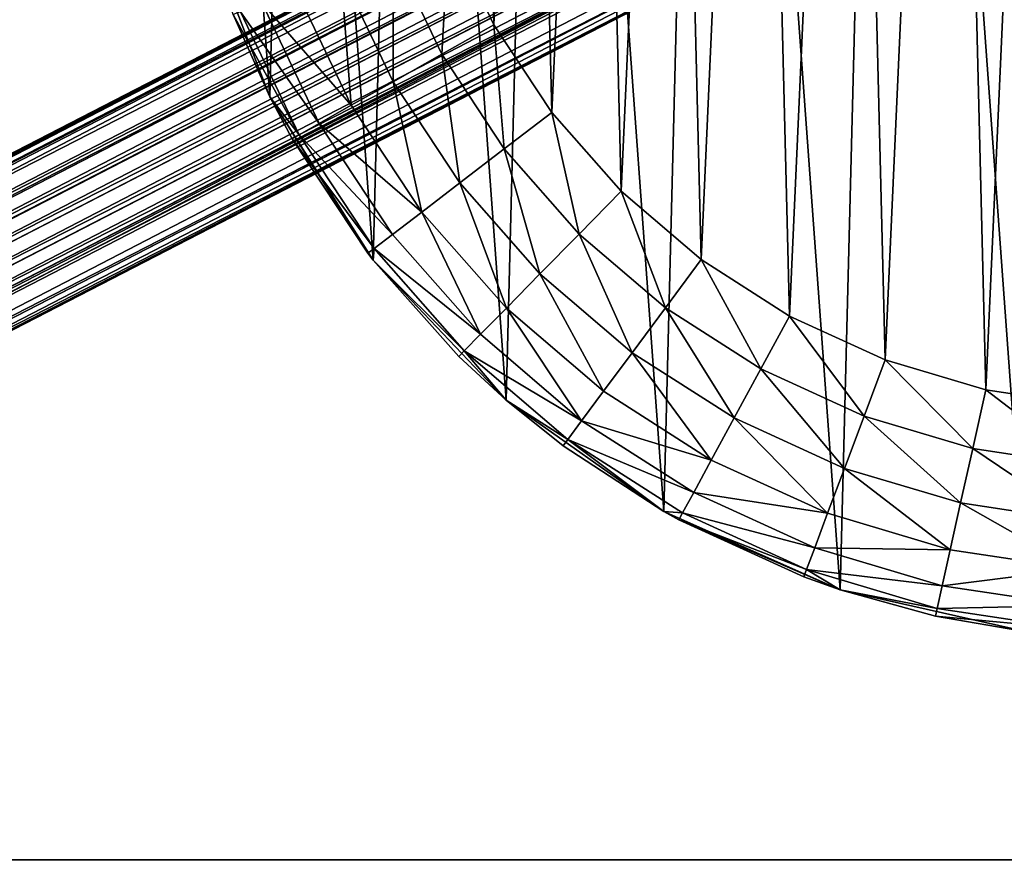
# Model space of a CAD drawing. Header units: millimetres. Extents: x -336 to 335, y 1 to 253.
# Tile 69 of 155: x -25 to -4, y 101 to 119. Entities that reach past the tile are written whole.
import ezdxf

# ---------------------------------------------------------------- set-up
doc = ezdxf.new("R2010")
doc.units = ezdxf.units.MM
doc.header["$LTSCALE"] = 25.4
doc.layers.get('0').update_dxf_attribs({"true_color": 0xff5454})

# ---------------------------------------------------------------- blocks, each defined once
blk = doc.blocks.new('COBA-ANTIQUE-III-9043.STL')
at = {"color": 39, "true_color": 0x42361f}
mesh = blk.add_polyface(dxfattribs=at)
corners = [(-65.316, 252.697, 161.661), (64.25, 1.275, 161.661), (-126.244, 62.203, 161.661), (125.177, 191.769, 161.661)]
mesh.append_faces([[corners[k] for k in face] for face in [(0, 1, 2), (1, 0, 3)]], dxfattribs={"vtx0": -1, "color": 39})
mesh = blk.add_polyface(dxfattribs=at)
corners = [(64.25, 1.275, 167.061), (-65.316, 252.697, 167.061), (-126.244, 62.203, 167.061), (125.177, 191.769, 167.061)]
mesh.append_faces([[corners[k] for k in face] for face in [(0, 1, 2), (1, 0, 3)]], dxfattribs={"vtx0": -1, "color": 39})
at = {"color": 250, "true_color": 0x262626}
mesh = blk.add_polyface(dxfattribs=at)
corners = [(-86.257, 84.466, 150.811), (84.336, 171.855, 150.291), (-86.325, 83.907, 150.291), (83.842, 172.124, 150.811)]
mesh.append_faces([[corners[k] for k in face] for face in [(0, 1, 2), (1, 0, 3)]], dxfattribs={"vtx0": -1, "color": 250})
mesh = blk.add_polyface(dxfattribs=at)
corners = [(83.643, 172.209, 151.211), (83.842, 172.124, 150.811), (-86.257, 84.466, 150.811)]
mesh.append_faces([[corners[k] for k in face] for face in [(0, 1, 2)]], dxfattribs={"color": 250})
mesh = blk.add_polyface(dxfattribs=at)
corners = [(4.265, 131.371, 151.661), (83.643, 172.209, 151.211), (-86.257, 84.466, 150.811)]
mesh.append_faces([[corners[k] for k in face] for face in [(0, 1, 2)]], dxfattribs={"color": 250})
mesh = blk.add_polyface(dxfattribs=at)
corners = [(-86.325, 83.907, 150.291), (84.482, 171.754, 150.189), (-86.327, 83.729, 150.189), (84.336, 171.855, 150.291)]
mesh.append_faces([[corners[k] for k in face] for face in [(0, 1, 2), (1, 0, 3)]], dxfattribs={"vtx0": -1, "color": 250})
mesh = blk.add_polyface(dxfattribs=at)
corners = [(84.482, 171.754, 150.189), (-86.279, 83.304, 150.022), (-86.327, 83.729, 150.189), (84.8, 171.468, 150.022)]
mesh.append_faces([[corners[k] for k in face] for face in [(0, 1, 2), (1, 0, 3)]], dxfattribs={"vtx0": -1, "color": 250})
mesh = blk.add_polyface(dxfattribs=at)
corners = [(84.8, 171.468, 150.022), (-86.127, 82.877, 149.961), (-86.279, 83.304, 150.022), (85.06, 171.095, 149.961)]
mesh.append_faces([[corners[k] for k in face] for face in [(0, 1, 2), (1, 0, 3)]], dxfattribs={"vtx0": -1, "color": 250})
mesh = blk.add_polyface(dxfattribs=at)
corners = [(85.06, 171.095, 149.961), (-85.866, 82.504, 150.022), (-86.127, 82.877, 149.961), (85.213, 170.667, 150.022)]
mesh.append_faces([[corners[k] for k in face] for face in [(0, 1, 2), (1, 0, 3)]], dxfattribs={"vtx0": -1, "color": 250})
mesh = blk.add_polyface(dxfattribs=at)
corners = [(85.213, 170.667, 150.022), (-85.548, 82.218, 150.189), (-85.866, 82.504, 150.022), (85.261, 170.243, 150.189)]
mesh.append_faces([[corners[k] for k in face] for face in [(0, 1, 2), (1, 0, 3)]], dxfattribs={"vtx0": -1, "color": 250})
mesh = blk.add_polyface(dxfattribs=at)
corners = [(85.261, 170.243, 150.189), (-85.403, 82.117, 150.291), (-85.548, 82.218, 150.189), (85.259, 170.065, 150.291)]
mesh.append_faces([[corners[k] for k in face] for face in [(0, 1, 2), (1, 0, 3)]], dxfattribs={"vtx0": -1, "color": 250})
mesh = blk.add_polyface(dxfattribs=at)
corners = [(85.259, 170.065, 150.291), (-84.908, 81.848, 150.811), (-85.403, 82.117, 150.291), (85.191, 169.506, 150.811)]
mesh.append_faces([[corners[k] for k in face] for face in [(0, 1, 2), (1, 0, 3)]], dxfattribs={"vtx0": -1, "color": 250})
mesh = blk.add_polyface(dxfattribs=at)
corners = [(-84.709, 81.763, 151.212), (-84.908, 81.848, 150.811), (85.191, 169.506, 150.811)]
mesh.append_faces([[corners[k] for k in face] for face in [(0, 1, 2)]], dxfattribs={"color": 250})
mesh = blk.add_polyface(dxfattribs=at)
corners = [(-5.331, 122.601, 151.661), (-84.709, 81.763, 151.212), (85.191, 169.506, 150.811)]
mesh.append_faces([[corners[k] for k in face] for face in [(0, 1, 2)]], dxfattribs={"color": 250})
mesh = blk.add_polyface(dxfattribs=at)
corners = [(250.467, 100.986, 198.061), (-249.533, 152.986, 198.061), (-249.533, 100.986, 198.061), (250.467, 152.986, 198.061)]
mesh.append_faces([[corners[k] for k in face] for face in [(0, 1, 2), (1, 0, 3)]], dxfattribs={"vtx0": -1, "color": 250})
mesh = blk.add_polyface(dxfattribs=at)
corners = [(250.467, 152.986, 167.061), (-249.533, 100.986, 167.061), (-249.533, 152.986, 167.061), (250.467, 100.986, 167.061)]
mesh.append_faces([[corners[k] for k in face] for face in [(0, 1, 2), (1, 0, 3)]], dxfattribs={"vtx0": -1, "color": 250})
mesh = blk.add_polyface(dxfattribs=at)
corners = [(-21.621, 129.605, 86.661), (-21.018, 121.335, 86.661), (-21.727, 125.44, 86.661), (-20.705, 133.668, 86.661), (-19.522, 117.447, 86.661), (-19.014, 137.475, 86.661), (-17.296, 113.926, 86.661), (-16.612, 140.879, 86.661), (-14.426, 110.907, 86.661), (-13.593, 143.749, 86.661), (-11.023, 108.505, 86.661), (-10.072, 145.975, 86.661), (-7.216, 106.814, 86.661), (-6.184, 147.471, 86.661), (-3.152, 105.898, 86.661), (-2.079, 148.18, 86.661), (1.013, 105.792, 86.661), (2.086, 148.074, 86.661), (5.118, 106.501, 86.661), (6.149, 147.158, 86.661), (9.005, 107.997, 86.661), (9.956, 145.467, 86.661), (12.527, 110.223, 86.661), (13.36, 143.065, 86.661), (15.546, 113.093, 86.661), (16.23, 140.046, 86.661), (17.948, 116.497, 86.661), (18.456, 136.525, 86.661), (19.639, 120.304, 86.661), (19.952, 132.637, 86.661), (20.555, 124.367, 86.661), (20.661, 128.532, 86.661)]
mesh.append_faces([[corners[k] for k in face] for face in [(0, 1, 2), (30, 29, 31)]], dxfattribs={"vtx0": -1, "color": 250})
mesh.append_faces([[corners[k] for k in face] for face in [(1, 3, 4), (4, 5, 6), (6, 7, 8), (8, 9, 10), (10, 11, 12), (12, 13, 14), (14, 15, 16), (16, 17, 18), (18, 19, 20), (20, 21, 22), (22, 23, 24), (24, 25, 26), (26, 27, 28), (28, 29, 30)]], dxfattribs={"vtx0": -1, "vtx1": -1, "color": 250})
mesh.append_faces([[corners[k] for k in face] for face in [(1, 0, 3), (4, 3, 5), (6, 5, 7), (8, 7, 9), (10, 9, 11), (12, 11, 13), (14, 13, 15), (16, 15, 17), (18, 17, 19), (20, 19, 21), (22, 21, 23), (24, 23, 25), (26, 25, 27), (28, 27, 29)]], dxfattribs={"vtx0": -1, "vtx2": -1, "color": 250})
mesh = blk.add_polyface(dxfattribs=at)
corners = [(-16.71, 125.451, 151.661), (-16.507, 129.969, 151.661), (-16.767, 127.717, 151.661), (-16.339, 123.214, 151.661), (-15.936, 132.163, 151.661), (-15.661, 121.051, 151.661), (-15.066, 134.257, 151.661), (-14.687, 119.004, 151.661), (-13.913, 136.208, 151.661), (-13.439, 117.111, 151.661), (-12.499, 137.981, 151.661), (-11.939, 115.411, 151.661), (-10.852, 139.539, 151.661), (-10.217, 113.937, 151.661), (-9.005, 140.853, 151.661), (-8.307, 112.716, 151.661), (-6.992, 141.897, 151.661), (-6.245, 111.773, 151.661), (-4.854, 142.651, 151.661), (-4.072, 111.126, 151.661), (-2.632, 143.1, 151.661), (-1.83, 110.788, 151.661), (-0.369, 143.235, 151.661), (0.437, 110.765, 151.661), (1.891, 143.054, 151.661), (2.685, 111.058, 151.661), (4.104, 142.56, 151.661), (4.87, 111.661, 151.661), (6.226, 141.764, 151.661), (6.95, 112.562, 151.661), (8.217, 140.679, 151.661), (8.885, 113.744, 151.661), (10.037, 139.328, 151.661), (10.636, 115.183, 151.661), (11.652, 137.737, 151.661), (12.17, 116.853, 151.661), (13.03, 135.936, 151.661), (13.457, 118.719, 151.661), (14.143, 133.962, 151.661), (14.471, 120.747, 151.661), (14.971, 131.851, 151.661), (15.194, 122.896, 151.661), (15.498, 129.646, 151.661), (15.61, 125.124, 151.661), (15.712, 127.389, 151.661)]
mesh.append_faces([[corners[k] for k in face] for face in [(0, 1, 2), (42, 43, 44)]], dxfattribs={"vtx0": -1, "color": 250})
mesh.append_faces([[corners[k] for k in face] for face in [(1, 3, 4), (4, 5, 6), (6, 7, 8), (8, 9, 10), (10, 11, 12), (12, 13, 14), (14, 15, 16), (16, 17, 18), (18, 19, 20), (20, 21, 22), (22, 23, 24), (24, 25, 26), (26, 27, 28), (28, 29, 30), (30, 31, 32), (32, 33, 34), (34, 35, 36), (36, 37, 38), (38, 39, 40), (40, 41, 42)]], dxfattribs={"vtx0": -1, "vtx1": -1, "color": 250})
mesh.append_faces([[corners[k] for k in face] for face in [(1, 0, 3), (4, 3, 5), (6, 5, 7), (8, 7, 9), (10, 9, 11), (12, 11, 13), (14, 13, 15), (16, 15, 17), (18, 17, 19), (20, 19, 21), (22, 21, 23), (24, 23, 25), (26, 25, 27), (28, 27, 29), (30, 29, 31), (32, 31, 33), (34, 33, 35), (36, 35, 37), (38, 37, 39), (40, 39, 41), (42, 41, 43)]], dxfattribs={"vtx0": -1, "vtx2": -1, "color": 250})
mesh = blk.add_polyface(dxfattribs=at)
corners = [(4.265, 131.371, 151.661), (-86.257, 84.466, 150.811), (-6.889, 125.623, 151.661)]
mesh.append_faces([[corners[k] for k in face] for face in [(0, 1, 2)]], dxfattribs={"color": 250})
mesh = blk.add_polyface(dxfattribs=at)
corners = [(-6.889, 125.623, 151.661), (-86.257, 84.466, 150.811), (-86.211, 84.678, 151.213)]
mesh.append_faces([[corners[k] for k in face] for face in [(0, 1, 2)]], dxfattribs={"color": 250})
mesh = blk.add_polyface(dxfattribs=at)
corners = [(-6.889, 125.623, 151.661), (-86.211, 84.678, 151.213), (-86.192, 84.756, 151.661)]
mesh.append_faces([[corners[k] for k in face] for face in [(0, 1, 2)]], dxfattribs={"color": 250})
mesh = blk.add_polyface(dxfattribs=at)
corners = [(-86.211, 84.678, 152.11), (-6.885, 125.605, 151.906), (-86.192, 84.756, 151.661)]
mesh.append_faces([[corners[k] for k in face] for face in [(0, 1, 2)]], dxfattribs={"color": 250})
mesh = blk.add_polyface(dxfattribs=at)
corners = [(-6.835, 125.395, 152.511), (-6.885, 125.605, 151.906), (-86.211, 84.678, 152.11)]
mesh.append_faces([[corners[k] for k in face] for face in [(0, 1, 2)]], dxfattribs={"color": 250})
mesh = blk.add_polyface(dxfattribs=at)
corners = [(-6.885, 125.605, 151.906), (-6.889, 125.623, 151.661), (-86.192, 84.756, 151.661)]
mesh.append_faces([[corners[k] for k in face] for face in [(0, 1, 2)]], dxfattribs={"color": 250})
mesh = blk.add_polyface(dxfattribs=at)
corners = [(-6.651, 124.79, 153.133), (-6.835, 125.395, 152.511), (-86.325, 83.907, 153.031)]
mesh.append_faces([[corners[k] for k in face] for face in [(0, 1, 2)]], dxfattribs={"color": 250})
mesh = blk.add_polyface(dxfattribs=at)
corners = [(-6.835, 125.395, 152.511), (-86.257, 84.466, 152.511), (-86.325, 83.907, 153.031)]
mesh.append_faces([[corners[k] for k in face] for face in [(0, 1, 2)]], dxfattribs={"color": 250})
mesh = blk.add_polyface(dxfattribs=at)
corners = [(-6.835, 125.395, 152.511), (-86.211, 84.678, 152.11), (-86.257, 84.466, 152.511)]
mesh.append_faces([[corners[k] for k in face] for face in [(0, 1, 2)]], dxfattribs={"color": 250})
mesh = blk.add_polyface(dxfattribs=at)
corners = [(-6.5, 124.407, 153.303), (-6.651, 124.79, 153.133), (-86.327, 83.729, 153.133)]
mesh.append_faces([[corners[k] for k in face] for face in [(0, 1, 2)]], dxfattribs={"color": 250})
mesh = blk.add_polyface(dxfattribs=at)
corners = [(-6.651, 124.79, 153.133), (-86.325, 83.907, 153.031), (-86.327, 83.729, 153.133)]
mesh.append_faces([[corners[k] for k in face] for face in [(0, 1, 2)]], dxfattribs={"color": 250})
mesh = blk.add_polyface(dxfattribs=at)
corners = [(-6.5, 124.407, 153.303), (-86.327, 83.729, 153.133), (-86.279, 83.305, 153.3)]
mesh.append_faces([[corners[k] for k in face] for face in [(0, 1, 2)]], dxfattribs={"color": 250})
mesh = blk.add_polyface(dxfattribs=at)
corners = [(-6.311, 124.008, 153.361), (-6.5, 124.407, 153.303), (-86.279, 83.305, 153.3)]
mesh.append_faces([[corners[k] for k in face] for face in [(0, 1, 2)]], dxfattribs={"color": 250})
mesh = blk.add_polyface(dxfattribs=at)
corners = [(-6.311, 124.008, 153.361), (-86.279, 83.305, 153.3), (-86.127, 82.877, 153.361)]
mesh.append_faces([[corners[k] for k in face] for face in [(0, 1, 2)]], dxfattribs={"color": 250})
mesh = blk.add_polyface(dxfattribs=at)
corners = [(-6.096, 123.624, 153.303), (-6.311, 124.008, 153.361), (-86.127, 82.877, 153.361)]
mesh.append_faces([[corners[k] for k in face] for face in [(0, 1, 2)]], dxfattribs={"color": 250})
mesh = blk.add_polyface(dxfattribs=at)
corners = [(-6.096, 123.624, 153.303), (-86.127, 82.877, 153.361), (-85.866, 82.504, 153.3)]
mesh.append_faces([[corners[k] for k in face] for face in [(0, 1, 2)]], dxfattribs={"color": 250})
mesh = blk.add_polyface(dxfattribs=at)
corners = [(-5.872, 123.278, 153.133), (-6.096, 123.624, 153.303), (-85.866, 82.504, 153.3)]
mesh.append_faces([[corners[k] for k in face] for face in [(0, 1, 2)]], dxfattribs={"color": 250})
mesh = blk.add_polyface(dxfattribs=at)
corners = [(-5.872, 123.278, 153.133), (-85.866, 82.504, 153.3), (-85.548, 82.218, 153.133)]
mesh.append_faces([[corners[k] for k in face] for face in [(0, 1, 2)]], dxfattribs={"color": 250})
mesh = blk.add_polyface(dxfattribs=at)
corners = [(-5.872, 123.278, 153.133), (-85.548, 82.218, 153.133), (-85.393, 82.11, 153.023)]
mesh.append_faces([[corners[k] for k in face] for face in [(0, 1, 2)]], dxfattribs={"color": 250})
mesh = blk.add_polyface(dxfattribs=at)
corners = [(-5.872, 123.278, 153.133), (-85.393, 82.11, 153.023), (-85.118, 81.951, 152.774)]
mesh.append_faces([[corners[k] for k in face] for face in [(0, 1, 2)]], dxfattribs={"color": 250})
mesh = blk.add_polyface(dxfattribs=at)
corners = [(-5.486, 122.777, 152.511), (-5.872, 123.278, 153.133), (-85.118, 81.951, 152.774)]
mesh.append_faces([[corners[k] for k in face] for face in [(0, 1, 2)]], dxfattribs={"color": 250})
mesh = blk.add_polyface(dxfattribs=at)
corners = [(-85.118, 81.951, 152.774), (-84.912, 81.85, 152.517), (-5.486, 122.777, 152.511)]
mesh.append_faces([[corners[k] for k in face] for face in [(0, 1, 2)]], dxfattribs={"color": 250})
mesh = blk.add_polyface(dxfattribs=at)
corners = [(-84.912, 81.85, 152.517), (-5.343, 122.614, 151.906), (-5.486, 122.777, 152.511)]
mesh.append_faces([[corners[k] for k in face] for face in [(0, 1, 2)]], dxfattribs={"color": 250})
mesh = blk.add_polyface(dxfattribs=at)
corners = [(-84.912, 81.85, 152.517), (-84.708, 81.763, 152.109), (-5.343, 122.614, 151.906)]
mesh.append_faces([[corners[k] for k in face] for face in [(0, 1, 2)]], dxfattribs={"color": 250})
mesh = blk.add_polyface(dxfattribs=at)
corners = [(-84.634, 81.733, 151.661), (-84.709, 81.763, 151.212), (-5.331, 122.601, 151.661)]
mesh.append_faces([[corners[k] for k in face] for face in [(0, 1, 2)]], dxfattribs={"color": 250})
mesh = blk.add_polyface(dxfattribs=at)
corners = [(-84.708, 81.763, 152.109), (-5.331, 122.601, 151.661), (-5.343, 122.614, 151.906)]
mesh.append_faces([[corners[k] for k in face] for face in [(0, 1, 2)]], dxfattribs={"color": 250})
mesh = blk.add_polyface(dxfattribs=at)
corners = [(-84.708, 81.763, 152.109), (-84.634, 81.733, 151.661), (-5.331, 122.601, 151.661)]
mesh.append_faces([[corners[k] for k in face] for face in [(0, 1, 2)]], dxfattribs={"color": 250})
mesh = blk.add_polyface(dxfattribs=at)
corners = [(-21.018, 121.335, 86.661), (-19.522, 117.447, 86.661), (-20.315, 119.225, 146.661)]
mesh.append_faces([[corners[k] for k in face] for face in [(0, 1, 2)]], dxfattribs={"color": 250})
mesh = blk.add_polyface(dxfattribs=at)
corners = [(-15.815, 118.368, 151.491), (-15.661, 121.051, 151.661), (-16.865, 120.578, 151.491), (-14.687, 119.004, 151.661)]
mesh.append_faces([[corners[k] for k in face] for face in [(0, 1, 2), (1, 0, 3)]], dxfattribs={"vtx0": -1, "color": 250})
mesh = blk.add_polyface(dxfattribs=at)
corners = [(-16.865, 117.775, 150.991), (-16.865, 120.578, 151.491), (-17.988, 120.138, 150.991), (-15.815, 118.368, 151.491)]
mesh.append_faces([[corners[k] for k in face] for face in [(0, 1, 2), (1, 0, 3)]], dxfattribs={"vtx0": -1, "color": 250})
mesh = blk.add_polyface(dxfattribs=at)
corners = [(-17.767, 117.267, 150.197), (-17.988, 120.138, 150.991), (-18.952, 119.76, 150.197), (-16.865, 117.775, 150.991)]
mesh.append_faces([[corners[k] for k in face] for face in [(0, 1, 2), (1, 0, 3)]], dxfattribs={"vtx0": -1, "color": 250})
mesh = blk.add_polyface(dxfattribs=at)
corners = [(-17.767, 117.267, 150.197), (-19.692, 119.47, 149.161), (-18.459, 116.876, 149.161), (-18.952, 119.76, 150.197)]
mesh.append_faces([[corners[k] for k in face] for face in [(0, 1, 2), (1, 0, 3)]], dxfattribs={"vtx0": -1, "color": 250})
mesh = blk.add_polyface(dxfattribs=at)
corners = [(-18.459, 116.876, 149.161), (-20.157, 119.287, 147.955), (-18.894, 116.631, 147.955), (-19.692, 119.47, 149.161)]
mesh.append_faces([[corners[k] for k in face] for face in [(0, 1, 2), (1, 0, 3)]], dxfattribs={"vtx0": -1, "color": 250})
mesh = blk.add_polyface(dxfattribs=at)
corners = [(-20.157, 119.287, 147.955), (-20.315, 119.225, 146.661), (-18.894, 116.631, 147.955)]
mesh.append_faces([[corners[k] for k in face] for face in [(0, 1, 2)]], dxfattribs={"color": 250})
mesh = blk.add_polyface(dxfattribs=at)
corners = [(-20.315, 119.225, 146.661), (-19.522, 117.447, 86.661), (-19.522, 117.447, 146.661)]
mesh.append_faces([[corners[k] for k in face] for face in [(0, 1, 2)]], dxfattribs={"color": 250})
mesh = blk.add_polyface(dxfattribs=at)
corners = [(-20.315, 119.225, 146.661), (-19.522, 117.447, 146.661), (-18.894, 116.631, 147.955)]
mesh.append_faces([[corners[k] for k in face] for face in [(0, 1, 2)]], dxfattribs={"color": 250})
mesh = blk.add_polyface(dxfattribs=at)
corners = [(-14.466, 116.325, 151.491), (-14.687, 119.004, 151.661), (-15.815, 118.368, 151.491), (-13.439, 117.111, 151.661)]
mesh.append_faces([[corners[k] for k in face] for face in [(0, 1, 2), (1, 0, 3)]], dxfattribs={"vtx0": -1, "color": 250})
mesh = blk.add_polyface(dxfattribs=at)
corners = [(-15.424, 115.592, 150.991), (-15.815, 118.368, 151.491), (-16.865, 117.775, 150.991), (-14.466, 116.325, 151.491)]
mesh.append_faces([[corners[k] for k in face] for face in [(0, 1, 2), (1, 0, 3)]], dxfattribs={"vtx0": -1, "color": 250})
mesh = blk.add_polyface(dxfattribs=at)
corners = [(-16.247, 114.963, 150.197), (-16.865, 117.775, 150.991), (-17.767, 117.267, 150.197), (-15.424, 115.592, 150.991)]
mesh.append_faces([[corners[k] for k in face] for face in [(0, 1, 2), (1, 0, 3)]], dxfattribs={"vtx0": -1, "color": 250})
mesh = blk.add_polyface(dxfattribs=at)
corners = [(-19.522, 117.447, 86.661), (-17.41, 114.073, 146.661), (-19.043, 116.547, 146.661)]
mesh.append_faces([[corners[k] for k in face] for face in [(0, 1, 2)]], dxfattribs={"color": 250})
mesh = blk.add_polyface(dxfattribs=at)
corners = [(-19.522, 117.447, 86.661), (-19.043, 116.547, 146.661), (-19.522, 117.447, 146.661)]
mesh.append_faces([[corners[k] for k in face] for face in [(0, 1, 2)]], dxfattribs={"color": 250})
mesh = blk.add_polyface(dxfattribs=at)
corners = [(-19.522, 117.447, 86.661), (-17.296, 113.926, 146.661), (-17.41, 114.073, 146.661)]
mesh.append_faces([[corners[k] for k in face] for face in [(0, 1, 2)]], dxfattribs={"color": 250})
mesh = blk.add_polyface(dxfattribs=at)
corners = [(-19.522, 117.447, 86.661), (-17.296, 113.926, 86.661), (-17.296, 113.926, 146.661)]
mesh.append_faces([[corners[k] for k in face] for face in [(0, 1, 2)]], dxfattribs={"color": 250})
mesh = blk.add_polyface(dxfattribs=at)
corners = [(-19.522, 117.447, 146.661), (-19.043, 116.547, 146.661), (-18.894, 116.631, 147.955)]
mesh.append_faces([[corners[k] for k in face] for face in [(0, 1, 2)]], dxfattribs={"color": 250})
mesh = blk.add_polyface(dxfattribs=at)
corners = [(-16.247, 114.963, 150.197), (-18.459, 116.876, 149.161), (-16.878, 114.48, 149.161), (-17.767, 117.267, 150.197)]
mesh.append_faces([[corners[k] for k in face] for face in [(0, 1, 2), (1, 0, 3)]], dxfattribs={"vtx0": -1, "color": 250})
mesh = blk.add_polyface(dxfattribs=at)
corners = [(-12.847, 114.49, 151.491), (-13.439, 117.111, 151.661), (-14.466, 116.325, 151.491), (-11.939, 115.411, 151.661)]
mesh.append_faces([[corners[k] for k in face] for face in [(0, 1, 2), (1, 0, 3)]], dxfattribs={"vtx0": -1, "color": 250})
mesh = blk.add_polyface(dxfattribs=at)
corners = [(-16.878, 114.48, 149.161), (-18.894, 116.631, 147.955), (-17.274, 114.177, 147.955), (-18.459, 116.876, 149.161)]
mesh.append_faces([[corners[k] for k in face] for face in [(0, 1, 2), (1, 0, 3)]], dxfattribs={"vtx0": -1, "color": 250})
mesh = blk.add_polyface(dxfattribs=at)
corners = [(-17.274, 114.177, 147.955), (-19.043, 116.547, 146.661), (-17.41, 114.073, 146.661), (-18.894, 116.631, 147.955)]
mesh.append_faces([[corners[k] for k in face] for face in [(0, 1, 2), (1, 0, 3)]], dxfattribs={"vtx0": -1, "color": 250})
mesh = blk.add_polyface(dxfattribs=at)
corners = [(-13.694, 113.631, 150.991), (-14.466, 116.325, 151.491), (-15.424, 115.592, 150.991), (-12.847, 114.49, 151.491)]
mesh.append_faces([[corners[k] for k in face] for face in [(0, 1, 2), (1, 0, 3)]], dxfattribs={"vtx0": -1, "color": 250})
mesh = blk.add_polyface(dxfattribs=at)
corners = [(-14.42, 112.893, 150.197), (-15.424, 115.592, 150.991), (-16.247, 114.963, 150.197), (-13.694, 113.631, 150.991)]
mesh.append_faces([[corners[k] for k in face] for face in [(0, 1, 2), (1, 0, 3)]], dxfattribs={"vtx0": -1, "color": 250})
mesh = blk.add_polyface(dxfattribs=at)
corners = [(-10.988, 112.897, 151.491), (-11.939, 115.411, 151.661), (-12.847, 114.49, 151.491), (-10.217, 113.937, 151.661)]
mesh.append_faces([[corners[k] for k in face] for face in [(0, 1, 2), (1, 0, 3)]], dxfattribs={"vtx0": -1, "color": 250})
mesh = blk.add_polyface(dxfattribs=at)
corners = [(-14.978, 112.327, 149.161), (-16.247, 114.963, 150.197), (-16.878, 114.48, 149.161), (-14.42, 112.893, 150.197)]
mesh.append_faces([[corners[k] for k in face] for face in [(0, 1, 2), (1, 0, 3)]], dxfattribs={"vtx0": -1, "color": 250})
mesh = blk.add_polyface(dxfattribs=at)
corners = [(-14.978, 112.327, 149.161), (-17.274, 114.177, 147.955), (-15.329, 111.971, 147.955), (-16.878, 114.48, 149.161)]
mesh.append_faces([[corners[k] for k in face] for face in [(0, 1, 2), (1, 0, 3)]], dxfattribs={"vtx0": -1, "color": 250})
mesh = blk.add_polyface(dxfattribs=at)
corners = [(-11.707, 111.929, 150.991), (-12.847, 114.49, 151.491), (-13.694, 113.631, 150.991), (-10.988, 112.897, 151.491)]
mesh.append_faces([[corners[k] for k in face] for face in [(0, 1, 2), (1, 0, 3)]], dxfattribs={"vtx0": -1, "color": 250})
mesh = blk.add_polyface(dxfattribs=at)
corners = [(-17.274, 114.177, 147.955), (-17.41, 114.073, 146.661), (-17.296, 113.926, 146.661)]
mesh.append_faces([[corners[k] for k in face] for face in [(0, 1, 2)]], dxfattribs={"color": 250})
mesh = blk.add_polyface(dxfattribs=at)
corners = [(-17.274, 114.177, 147.955), (-17.296, 113.926, 146.661), (-15.329, 111.971, 147.955)]
mesh.append_faces([[corners[k] for k in face] for face in [(0, 1, 2)]], dxfattribs={"color": 250})
mesh = blk.add_polyface(dxfattribs=at)
corners = [(-17.296, 113.926, 86.661), (-15.448, 111.85, 146.661), (-17.296, 113.926, 146.661)]
mesh.append_faces([[corners[k] for k in face] for face in [(0, 1, 2)]], dxfattribs={"color": 250})
mesh = blk.add_polyface(dxfattribs=at)
corners = [(-17.296, 113.926, 86.661), (-14.426, 110.907, 86.661), (-15.448, 111.85, 146.661)]
mesh.append_faces([[corners[k] for k in face] for face in [(0, 1, 2)]], dxfattribs={"color": 250})
mesh = blk.add_polyface(dxfattribs=at)
corners = [(-17.296, 113.926, 146.661), (-15.448, 111.85, 146.661), (-15.329, 111.971, 147.955)]
mesh.append_faces([[corners[k] for k in face] for face in [(0, 1, 2)]], dxfattribs={"color": 250})
mesh = blk.add_polyface(dxfattribs=at)
corners = [(-8.926, 111.579, 151.491), (-10.217, 113.937, 151.661), (-10.988, 112.897, 151.491), (-8.307, 112.716, 151.661)]
mesh.append_faces([[corners[k] for k in face] for face in [(0, 1, 2), (1, 0, 3)]], dxfattribs={"vtx0": -1, "color": 250})
mesh = blk.add_polyface(dxfattribs=at)
corners = [(-12.324, 111.097, 150.197), (-13.694, 113.631, 150.991), (-14.42, 112.893, 150.197), (-11.707, 111.929, 150.991)]
mesh.append_faces([[corners[k] for k in face] for face in [(0, 1, 2), (1, 0, 3)]], dxfattribs={"vtx0": -1, "color": 250})
mesh = blk.add_polyface(dxfattribs=at)
corners = [(-12.797, 110.459, 149.161), (-14.42, 112.893, 150.197), (-14.978, 112.327, 149.161), (-12.324, 111.097, 150.197)]
mesh.append_faces([[corners[k] for k in face] for face in [(0, 1, 2), (1, 0, 3)]], dxfattribs={"vtx0": -1, "color": 250})
mesh = blk.add_polyface(dxfattribs=at)
corners = [(-9.502, 110.52, 150.991), (-10.988, 112.897, 151.491), (-11.707, 111.929, 150.991), (-8.926, 111.579, 151.491)]
mesh.append_faces([[corners[k] for k in face] for face in [(0, 1, 2), (1, 0, 3)]], dxfattribs={"vtx0": -1, "color": 250})
mesh = blk.add_polyface(dxfattribs=at)
corners = [(-6.7, 110.561, 151.491), (-8.307, 112.716, 151.661), (-8.926, 111.579, 151.491), (-6.245, 111.773, 151.661)]
mesh.append_faces([[corners[k] for k in face] for face in [(0, 1, 2), (1, 0, 3)]], dxfattribs={"vtx0": -1, "color": 250})
mesh = blk.add_polyface(dxfattribs=at)
corners = [(-12.797, 110.459, 149.161), (-15.329, 111.971, 147.955), (-13.095, 110.058, 147.955), (-14.978, 112.327, 149.161)]
mesh.append_faces([[corners[k] for k in face] for face in [(0, 1, 2), (1, 0, 3)]], dxfattribs={"vtx0": -1, "color": 250})
mesh = blk.add_polyface(dxfattribs=at)
corners = [(-15.329, 111.971, 147.955), (-15.448, 111.85, 146.661), (-14.426, 110.907, 146.661)]
mesh.append_faces([[corners[k] for k in face] for face in [(0, 1, 2)]], dxfattribs={"color": 250})
mesh = blk.add_polyface(dxfattribs=at)
corners = [(-15.329, 111.971, 147.955), (-14.426, 110.907, 146.661), (-13.095, 110.058, 147.955)]
mesh.append_faces([[corners[k] for k in face] for face in [(0, 1, 2)]], dxfattribs={"color": 250})
mesh = blk.add_polyface(dxfattribs=at)
corners = [(-15.448, 111.85, 146.661), (-14.426, 110.907, 86.661), (-14.426, 110.907, 146.661)]
mesh.append_faces([[corners[k] for k in face] for face in [(0, 1, 2)]], dxfattribs={"color": 250})
mesh = blk.add_polyface(dxfattribs=at)
corners = [(-9.998, 109.611, 150.197), (-11.707, 111.929, 150.991), (-12.324, 111.097, 150.197), (-9.502, 110.52, 150.991)]
mesh.append_faces([[corners[k] for k in face] for face in [(0, 1, 2), (1, 0, 3)]], dxfattribs={"vtx0": -1, "color": 250})
mesh = blk.add_polyface(dxfattribs=at)
corners = [(-4.354, 109.863, 151.491), (-6.245, 111.773, 151.661), (-6.7, 110.561, 151.491), (-4.072, 111.126, 151.661)]
mesh.append_faces([[corners[k] for k in face] for face in [(0, 1, 2), (1, 0, 3)]], dxfattribs={"vtx0": -1, "color": 250})
mesh = blk.add_polyface(dxfattribs=at)
corners = [(-7.124, 109.432, 150.991), (-8.926, 111.579, 151.491), (-9.502, 110.52, 150.991), (-6.7, 110.561, 151.491)]
mesh.append_faces([[corners[k] for k in face] for face in [(0, 1, 2), (1, 0, 3)]], dxfattribs={"vtx0": -1, "color": 250})
mesh = blk.add_polyface(dxfattribs=at)
corners = [(-1.934, 109.498, 151.491), (-4.072, 111.126, 151.661), (-4.354, 109.863, 151.491), (-1.83, 110.788, 151.661)]
mesh.append_faces([[corners[k] for k in face] for face in [(0, 1, 2), (1, 0, 3)]], dxfattribs={"vtx0": -1, "color": 250})
mesh = blk.add_polyface(dxfattribs=at)
corners = [(-14.426, 110.907, 146.661), (-14.426, 110.907, 86.661), (-13.197, 109.921, 146.661)]
mesh.append_faces([[corners[k] for k in face] for face in [(0, 1, 2)]], dxfattribs={"color": 250})
mesh = blk.add_polyface(dxfattribs=at)
corners = [(-13.197, 109.921, 146.661), (-14.426, 110.907, 86.661), (-11.023, 108.505, 86.661)]
mesh.append_faces([[corners[k] for k in face] for face in [(0, 1, 2)]], dxfattribs={"color": 250})
mesh = blk.add_polyface(dxfattribs=at)
corners = [(-13.095, 110.058, 147.955), (-14.426, 110.907, 146.661), (-13.197, 109.921, 146.661)]
mesh.append_faces([[corners[k] for k in face] for face in [(0, 1, 2)]], dxfattribs={"color": 250})
mesh = blk.add_polyface(dxfattribs=at)
corners = [(-9.998, 109.611, 150.197), (-12.797, 110.459, 149.161), (-10.378, 108.913, 149.161), (-12.324, 111.097, 150.197)]
mesh.append_faces([[corners[k] for k in face] for face in [(0, 1, 2), (1, 0, 3)]], dxfattribs={"vtx0": -1, "color": 250})
mesh = blk.add_polyface(dxfattribs=at)
corners = [(-7.488, 108.463, 150.197), (-9.502, 110.52, 150.991), (-9.998, 109.611, 150.197), (-7.124, 109.432, 150.991)]
mesh.append_faces([[corners[k] for k in face] for face in [(0, 1, 2), (1, 0, 3)]], dxfattribs={"vtx0": -1, "color": 250})
mesh = blk.add_polyface(dxfattribs=at)
corners = [(-4.617, 108.686, 150.991), (-6.7, 110.561, 151.491), (-7.124, 109.432, 150.991), (-4.354, 109.863, 151.491)]
mesh.append_faces([[corners[k] for k in face] for face in [(0, 1, 2), (1, 0, 3)]], dxfattribs={"vtx0": -1, "color": 250})
mesh = blk.add_polyface(dxfattribs=at)
corners = [(-10.378, 108.913, 149.161), (-13.095, 110.058, 147.955), (-10.617, 108.475, 147.955), (-12.797, 110.459, 149.161)]
mesh.append_faces([[corners[k] for k in face] for face in [(0, 1, 2), (1, 0, 3)]], dxfattribs={"vtx0": -1, "color": 250})
mesh = blk.add_polyface(dxfattribs=at)
corners = [(-13.095, 110.058, 147.955), (-13.197, 109.921, 146.661), (-11.023, 108.505, 146.661)]
mesh.append_faces([[corners[k] for k in face] for face in [(0, 1, 2)]], dxfattribs={"color": 250})
mesh = blk.add_polyface(dxfattribs=at)
corners = [(-13.095, 110.058, 147.955), (-11.023, 108.505, 146.661), (-10.617, 108.475, 147.955)]
mesh.append_faces([[corners[k] for k in face] for face in [(0, 1, 2)]], dxfattribs={"color": 250})
mesh = blk.add_polyface(dxfattribs=at)
corners = [(-13.197, 109.921, 146.661), (-11.023, 108.505, 86.661), (-11.023, 108.505, 146.661)]
mesh.append_faces([[corners[k] for k in face] for face in [(0, 1, 2)]], dxfattribs={"color": 250})
mesh = blk.add_polyface(dxfattribs=at)
corners = [(-2.03, 108.296, 150.991), (-4.354, 109.863, 151.491), (-4.617, 108.686, 150.991), (-1.934, 109.498, 151.491)]
mesh.append_faces([[corners[k] for k in face] for face in [(0, 1, 2), (1, 0, 3)]], dxfattribs={"vtx0": -1, "color": 250})
mesh = blk.add_polyface(dxfattribs=at)
corners = [(-7.488, 108.463, 150.197), (-10.378, 108.913, 149.161), (-7.767, 107.719, 149.161), (-9.998, 109.611, 150.197)]
mesh.append_faces([[corners[k] for k in face] for face in [(0, 1, 2), (1, 0, 3)]], dxfattribs={"vtx0": -1, "color": 250})
mesh = blk.add_polyface(dxfattribs=at)
corners = [(-4.842, 107.675, 150.197), (-7.124, 109.432, 150.991), (-7.488, 108.463, 150.197), (-4.617, 108.686, 150.991)]
mesh.append_faces([[corners[k] for k in face] for face in [(0, 1, 2), (1, 0, 3)]], dxfattribs={"vtx0": -1, "color": 250})
mesh = blk.add_polyface(dxfattribs=at)
corners = [(-7.767, 107.719, 149.161), (-10.617, 108.475, 147.955), (-7.942, 107.251, 147.955), (-10.378, 108.913, 149.161)]
mesh.append_faces([[corners[k] for k in face] for face in [(0, 1, 2), (1, 0, 3)]], dxfattribs={"vtx0": -1, "color": 250})
mesh = blk.add_polyface(dxfattribs=at)
corners = [(-2.113, 107.264, 150.197), (-4.617, 108.686, 150.991), (-4.842, 107.675, 150.197), (-2.03, 108.296, 150.991)]
mesh.append_faces([[corners[k] for k in face] for face in [(0, 1, 2), (1, 0, 3)]], dxfattribs={"vtx0": -1, "color": 250})
mesh = blk.add_polyface(dxfattribs=at)
corners = [(-11.023, 108.505, 146.661), (-11.023, 108.505, 86.661), (-10.698, 108.325, 146.661)]
mesh.append_faces([[corners[k] for k in face] for face in [(0, 1, 2)]], dxfattribs={"color": 250})
mesh = blk.add_polyface(dxfattribs=at)
corners = [(-10.698, 108.325, 146.661), (-11.023, 108.505, 86.661), (-7.216, 106.814, 86.661)]
mesh.append_faces([[corners[k] for k in face] for face in [(0, 1, 2)]], dxfattribs={"color": 250})
mesh = blk.add_polyface(dxfattribs=at)
corners = [(-10.617, 108.475, 147.955), (-11.023, 108.505, 146.661), (-10.698, 108.325, 146.661)]
mesh.append_faces([[corners[k] for k in face] for face in [(0, 1, 2)]], dxfattribs={"color": 250})
mesh = blk.add_polyface(dxfattribs=at)
corners = [(-7.942, 107.251, 147.955), (-10.698, 108.325, 146.661), (-8.002, 107.092, 146.661), (-10.617, 108.475, 147.955)]
mesh.append_faces([[corners[k] for k in face] for face in [(0, 1, 2), (1, 0, 3)]], dxfattribs={"vtx0": -1, "color": 250})
mesh = blk.add_polyface(dxfattribs=at)
corners = [(-4.842, 107.675, 150.197), (-7.767, 107.719, 149.161), (-5.015, 106.9, 149.161), (-7.488, 108.463, 150.197)]
mesh.append_faces([[corners[k] for k in face] for face in [(0, 1, 2), (1, 0, 3)]], dxfattribs={"vtx0": -1, "color": 250})
mesh = blk.add_polyface(dxfattribs=at)
corners = [(-10.698, 108.325, 146.661), (-7.216, 106.814, 86.661), (-8.002, 107.092, 146.661)]
mesh.append_faces([[corners[k] for k in face] for face in [(0, 1, 2)]], dxfattribs={"color": 250})
mesh = blk.add_polyface(dxfattribs=at)
corners = [(-5.015, 106.9, 149.161), (-7.942, 107.251, 147.955), (-5.124, 106.412, 147.955), (-7.767, 107.719, 149.161)]
mesh.append_faces([[corners[k] for k in face] for face in [(0, 1, 2), (1, 0, 3)]], dxfattribs={"vtx0": -1, "color": 250})
mesh = blk.add_polyface(dxfattribs=at)
corners = [(-2.113, 107.264, 150.197), (-5.015, 106.9, 149.161), (-2.176, 106.472, 149.161), (-4.842, 107.675, 150.197)]
mesh.append_faces([[corners[k] for k in face] for face in [(0, 1, 2), (1, 0, 3)]], dxfattribs={"vtx0": -1, "color": 250})
mesh = blk.add_polyface(dxfattribs=at)
corners = [(-7.942, 107.251, 147.955), (-8.002, 107.092, 146.661), (-7.216, 106.814, 146.661)]
mesh.append_faces([[corners[k] for k in face] for face in [(0, 1, 2)]], dxfattribs={"color": 250})
mesh = blk.add_polyface(dxfattribs=at)
corners = [(-8.002, 107.092, 146.661), (-7.216, 106.814, 86.661), (-7.216, 106.814, 146.661)]
mesh.append_faces([[corners[k] for k in face] for face in [(0, 1, 2)]], dxfattribs={"color": 250})
mesh = blk.add_polyface(dxfattribs=at)
corners = [(-7.942, 107.251, 147.955), (-7.216, 106.814, 146.661), (-5.124, 106.412, 147.955)]
mesh.append_faces([[corners[k] for k in face] for face in [(0, 1, 2)]], dxfattribs={"color": 250})
mesh = blk.add_polyface(dxfattribs=at)
corners = [(-2.176, 106.472, 149.161), (-5.124, 106.412, 147.955), (-2.216, 105.974, 147.955), (-5.015, 106.9, 149.161)]
mesh.append_faces([[corners[k] for k in face] for face in [(0, 1, 2), (1, 0, 3)]], dxfattribs={"vtx0": -1, "color": 250})
mesh = blk.add_polyface(dxfattribs=at)
corners = [(-5.161, 106.246, 146.661), (-7.216, 106.814, 86.661), (-3.152, 105.898, 86.661)]
mesh.append_faces([[corners[k] for k in face] for face in [(0, 1, 2)]], dxfattribs={"color": 250})
mesh = blk.add_polyface(dxfattribs=at)
corners = [(-7.216, 106.814, 146.661), (-7.216, 106.814, 86.661), (-5.161, 106.246, 146.661)]
mesh.append_faces([[corners[k] for k in face] for face in [(0, 1, 2)]], dxfattribs={"color": 250})
mesh = blk.add_polyface(dxfattribs=at)
corners = [(-5.124, 106.412, 147.955), (-7.216, 106.814, 146.661), (-5.161, 106.246, 146.661)]
mesh.append_faces([[corners[k] for k in face] for face in [(0, 1, 2)]], dxfattribs={"color": 250})
mesh = blk.add_polyface(dxfattribs=at)
corners = [(-5.124, 106.412, 147.955), (-5.161, 106.246, 146.661), (-2.216, 105.974, 147.955)]
mesh.append_faces([[corners[k] for k in face] for face in [(0, 1, 2)]], dxfattribs={"color": 250})
mesh = blk.add_polyface(dxfattribs=at)
corners = [(-5.161, 106.246, 146.661), (-3.152, 105.898, 86.661), (-3.152, 105.898, 146.661)]
mesh.append_faces([[corners[k] for k in face] for face in [(0, 1, 2)]], dxfattribs={"color": 250})
mesh = blk.add_polyface(dxfattribs=at)
corners = [(-2.216, 105.974, 147.955), (-5.161, 106.246, 146.661), (-3.152, 105.898, 146.661)]
mesh.append_faces([[corners[k] for k in face] for face in [(0, 1, 2)]], dxfattribs={"color": 250})
mesh = blk.add_polyface(dxfattribs=at)
corners = [(250.467, 100.986, 198.061), (-249.533, 100.986, 167.061), (250.467, 100.986, 167.061), (-249.533, 100.986, 198.061)]
mesh.append_faces([[corners[k] for k in face] for face in [(0, 1, 2), (1, 0, 3)]], dxfattribs={"vtx0": -1, "color": 250})

msp = doc.modelspace()

# ---------------------------------------------------------------- block references
at = {"color": 0}
msp.add_blockref('COBA-ANTIQUE-III-9043.STL', (0, 0), dxfattribs=at)

doc.saveas('drawing.dxf')
